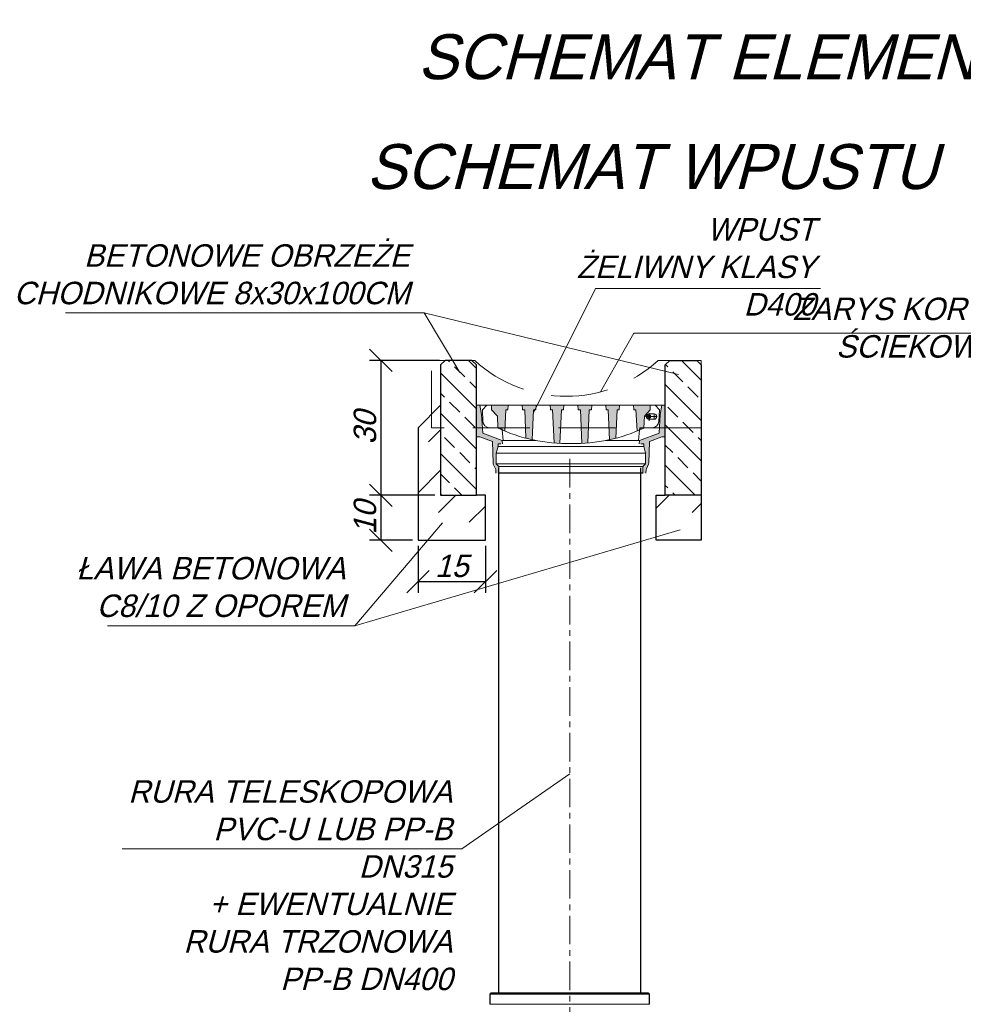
# Model space of a CAD drawing. Header units: millimetres. Extents: x -8866 to 77461, y -114325 to -28406.
# Tile 10 of 37: x 12692 to 12902, y -37506 to -37287. Entities that reach past the tile are written whole.
import ezdxf

# ---------------------------------------------------------------- set-up
doc = ezdxf.new("R2010")
doc.units = ezdxf.units.MM
for name, pattern in [('CENTERX2', [20.32, 12.7, -2.54, 2.54, -2.54]), ('DASHDOT', [25.4, 12.7, -6.35, 0, -6.35]), ('DASHED', [19.05, 12.7, -6.35])]:
    doc.linetypes.add(name, pattern=pattern)
for name, color, linetype, lineweight in [('0O', 7, 'Continuous', 18), ('3', 6, 'DASHED', 13), ('5', 3, 'Continuous', 13), ('6', 2, 'Continuous', 25), ('8', 1, 'Continuous', 13)]:
    doc.layers.add(name, color=color, linetype=linetype, lineweight=lineweight)
doc.styles.get("Standard").update_dxf_attribs({"font": 'IC-isocp.shx', "oblique": 15})
doc.dimstyles.new('ISO-25', dxfattribs={"dimscale": 2, "dimtxt": 2.5, "dimasz": 2.5, "dimexe": 1.25, "dimexo": 0.625, "dimtad": 1, "dimtxsty": 'Standard', "dimblk": 'OBLIQUE', "dimcen": 2.5, "dimadec": 0, "dimazin": 0, "dimtfac": 1, "dimtmove": 0, "dimatfit": 3, "dimldrblk": 'OBLIQUE', "dimfxl": 1, "dimarcsym": 0})

# ---------------------------------------------------------------- blocks, each defined once
blk = doc.blocks.new('s4')
for points in [[(9207.9, -37465.45), (9207.54, -37463.43), (9206.77, -37463.43), (9206.77, -37463.43), (9206.77, -37470.43), (9207.53, -37470.43), (9210.3, -37471.44), (9210.46, -37476.32, 0.103443), (9210.51, -37476.52), (9210.99, -37477.54), (9211.04, -37477.73), (9211.07, -37478.52), (9211.77, -37478.52), (9211.77, -37477.07), (9211.16, -37476.43), (9211.16, -37474.05), (9211.57, -37472.56), (9211.58, -37472.02), (9212.59, -37472.02), (9212.52, -37471.25), (9208.16, -37469.62)], [(9248.77, -37463.43), (9248.77, -37463.43), (9248, -37463.43), (9247.64, -37465.45), (9247.38, -37469.62), (9245.47, -37470.33), (9245.47, -37471.36), (9248.01, -37470.43), (9248.77, -37470.43)], [(9245.47, -37471.36), (9245.47, -37470.33), (9243.02, -37471.25), (9242.95, -37472.02), (9243.96, -37472.02), (9243.96, -37472.56), (9244.38, -37474.05), (9244.38, -37476.43), (9243.77, -37477.07), (9243.77, -37478.52), (9244.47, -37478.52), (9244.5, -37477.73), (9244.55, -37477.54), (9245.03, -37476.52, 0.103443), (9245.08, -37476.32), (9245.24, -37471.44)]]:
    blk.add_hatch(color=0).paths.add_polyline_path(points)
h = blk.add_hatch(color=0)
h.paths.add_polyline_path([(9213.31, -37464.42), (9213.76, -37464.42), (9213.81, -37463.43), (9210.11, -37463.43), (9210.11, -37464.42), (9211.42, -37465.86), (9211.53, -37468.43), (9212.43, -37468.43), (9212.48, -37468.9, 0.004187), (9213.04, -37469.14)])
h.paths.add_polyline_path([(9219.46, -37464.42), (9219.96, -37464.42), (9220.01, -37463.43), (9216.95, -37463.43), (9217, -37464.42), (9217.5, -37464.42), (9217.77, -37470.74, 0.009811), (9219.17, -37471.08)])
h.paths.add_polyline_path([(9225.66, -37464.42), (9226.16, -37464.42), (9226.21, -37463.43), (9223.15, -37463.43), (9223.2, -37464.42), (9223.7, -37464.42), (9224.02, -37471.81, 0.008989), (9225.33, -37471.9)])
h.paths.add_polyline_path([(9231.84, -37464.42), (9232.34, -37464.42), (9232.39, -37463.43), (9229.33, -37463.43), (9229.38, -37464.42), (9229.88, -37464.42), (9230.21, -37471.9, 0.008989), (9231.52, -37471.81)])
h.paths.add_polyline_path([(9238.04, -37464.42), (9238.54, -37464.42), (9238.59, -37463.43), (9235.53, -37463.43), (9235.58, -37464.42), (9236.08, -37464.42), (9236.37, -37471.08, 0.009811), (9237.76, -37470.74)])
h.paths.add_polyline_path([(9242.5, -37469.14, 0.004187), (9243.06, -37468.9), (9243.11, -37468.43), (9244.01, -37468.43), (9244.12, -37465.86), (9245.42, -37464.42), (9245.42, -37463.43), (9241.73, -37463.43), (9241.78, -37464.42), (9242.23, -37464.42)])
h = blk.add_hatch()
h.set_pattern_fill('ANSI31', color=0, scale=0.2, style=0)
h.set_pattern_definition([(45, (8304.1139, -37486.66823), (-0.4490128, 0.4490128), [])])
h.paths.add_polyline_path([(9211.53, -37468.43), (9211.53, -37468.47, 0.007133), (9212.48, -37468.9), (9212.43, -37468.43)])
h = blk.add_hatch()
h.set_pattern_fill('ANSI31', color=0, scale=0.2, style=0)
h.set_pattern_definition([(135, (10151.42477, -37486.66823), (0.4490128, 0.4490128), [])])
h.paths.add_polyline_path([(9243.11, -37468.43), (9243.06, -37468.9, 0.007133), (9244.01, -37468.47), (9244.01, -37468.43)])
at = {"color": 0}
for p, q in [((9206.77, -37463.43), (9206.77, -37470.43)), ((9206.77, -37463.43), (9227.77, -37463.43)), ((9206.77, -37463.43), (9206.77, -37463.43)), ((9207.9, -37465.45), (9207.54, -37463.43)), ((9208.08, -37464.43), (9209.04, -37463.43)), ((9210.11, -37464.42), (9210.11, -37463.43)), ((9213.81, -37463.43), (9213.76, -37464.42)), ((9216.95, -37463.43), (9217, -37464.42)), ((9220.01, -37463.43), (9219.96, -37464.42)), ((9223.15, -37463.43), (9223.2, -37464.42)), ((9226.21, -37463.43), (9226.16, -37464.42)), ((9248.77, -37463.43), (9227.77, -37463.43)), ((9229.33, -37463.43), (9229.38, -37464.42)), ((9232.39, -37463.43), (9232.34, -37464.42)), ((9235.53, -37463.43), (9235.58, -37464.42)), ((9238.59, -37463.43), (9238.54, -37464.42)), ((9241.73, -37463.43), (9241.78, -37464.42)), ((9245.42, -37464.42), (9245.42, -37463.43)), ((9247.46, -37464.43), (9246.5, -37463.43)), ((9247.64, -37465.45), (9248, -37463.43)), ((9248.77, -37463.43), (9248.77, -37470.43)), ((9248.77, -37463.43), (9248.77, -37463.43)), ((9208.16, -37469.62), (9207.9, -37465.45)), ((9208.08, -37464.43), (9208.19, -37467)), ((9210.37, -37465.33), (9209.27, -37465.33)), ((9209.27, -37465.38), (9209.27, -37466.48)), ((9210.11, -37464.42), (9211.42, -37465.86)), ((9210.32, -37465.53), (9210.32, -37465.64)), ((9210.37, -37465.14), (9210.37, -37466.89)), ((9210.42, -37465.53), (9210.42, -37465.64)), ((9213.31, -37464.42), (9213.04, -37469.14)), ((9213.76, -37464.42), (9213.31, -37464.42)), ((9217, -37464.42), (9217.49, -37464.42)), ((9217.5, -37464.42), (9217.77, -37470.74)), ((9219.46, -37464.42), (9219.17, -37471.08)), ((9219.96, -37464.42), (9219.46, -37464.42)), ((9223.2, -37464.42), (9223.69, -37464.42)), ((9223.7, -37464.42), (9224.02, -37471.81)), ((9225.66, -37464.42), (9225.33, -37471.9)), ((9226.16, -37464.42), (9225.66, -37464.42)), ((9229.38, -37464.42), (9229.88, -37464.42)), ((9229.88, -37464.42), (9230.21, -37471.9)), ((9231.84, -37464.42), (9231.52, -37471.81)), ((9232.34, -37464.42), (9231.85, -37464.42)), ((9235.58, -37464.42), (9236.08, -37464.42)), ((9236.08, -37464.42), (9236.37, -37471.08)), ((9238.04, -37464.42), (9237.76, -37470.74)), ((9238.54, -37464.42), (9238.05, -37464.42)), ((9241.78, -37464.42), (9242.23, -37464.42)), ((9242.23, -37464.42), (9242.5, -37469.14)), ((9245.42, -37464.42), (9244.12, -37465.86)), ((9247.46, -37464.43), (9247.35, -37467)), ((9247.38, -37469.62), (9247.64, -37465.45)), ((9208.72, -37465.93), (9210.92, -37465.93)), ((9210.37, -37466.53), (9209.27, -37466.53)), ((9210.82, -37465.93), (9209.81, -37465.93)), ((9210.37, -37465.93), (9211.16, -37465.93)), ((9211.42, -37465.86), (9211.53, -37468.47)), ((9244.12, -37465.86), (9244.01, -37468.47)), ((9208.08, -37468.43), (9211.44, -37468.43)), ((9208.16, -37469.62), (9212.52, -37471.25)), ((9211.44, -37468.43), (9209.83, -37468.43)), ((9211.44, -37468.43), (9212.43, -37468.43)), ((9212.43, -37468.43), (9212.48, -37468.9)), ((9212.48, -37468.9), (9212.73, -37471.25)), ((9243.06, -37468.9), (9242.81, -37471.25)), ((9247.38, -37469.62), (9243.02, -37471.25)), ((9243.11, -37468.43), (9243.06, -37468.9)), ((9244.1, -37468.43), (9243.11, -37468.43)), ((9247.45, -37468.43), (9244.1, -37468.43)), ((9244.1, -37468.43), (9245.71, -37468.43)), ((9206.77, -37470.43), (9207.53, -37470.43)), ((9207.53, -37470.43), (9210.3, -37471.44)), ((9210.3, -37471.44), (9210.46, -37476.32)), ((9211.57, -37472.56), (9211.58, -37472.02)), ((9211.58, -37472.02), (9212.2, -37472.02)), ((9212.52, -37471.25), (9212.59, -37472.02)), ((9212.52, -37471.25), (9219.99, -37471.25)), ((9243.02, -37471.25), (9235.55, -37471.25)), ((9243.02, -37471.25), (9242.95, -37472.02)), ((9243.02, -37471.25), (9242.95, -37472.02)), ((9243.96, -37472.02), (9243.34, -37472.02)), ((9243.96, -37472.56), (9243.96, -37472.02)), ((9243.96, -37472.56), (9243.96, -37472.02)), ((9245.24, -37471.44), (9245.08, -37476.32)), ((9248.01, -37470.43), (9245.24, -37471.44)), ((9248.77, -37470.43), (9248.01, -37470.43)), ((9211.16, -37474.05), (9211.57, -37472.56)), ((9211.16, -37476.43), (9211.16, -37474.05)), ((9244.38, -37474.05), (9243.96, -37472.56)), ((9244.38, -37474.05), (9243.96, -37472.56)), ((9244.38, -37476.43), (9244.38, -37474.05)), ((9244.38, -37476.43), (9244.38, -37474.05)), ((9210.99, -37477.54), (9210.51, -37476.52)), ((9211.77, -37477.07), (9211.16, -37476.43)), ((9243.77, -37477.07), (9244.38, -37476.43)), ((9243.77, -37477.07), (9244.38, -37476.43)), ((9244.55, -37477.54), (9245.03, -37476.52)), ((9210.99, -37477.54), (9211.04, -37477.73)), ((9211.07, -37478.52), (9211.04, -37477.73)), ((9211.77, -37478.52), (9211.77, -37477.07)), ((9243.77, -37478.52), (9243.77, -37477.07)), ((9243.77, -37478.52), (9243.77, -37477.07)), ((9244.47, -37478.52), (9244.5, -37477.73)), ((9244.55, -37477.54), (9244.5, -37477.73))]:
    blk.add_line(p, q, dxfattribs=at)
for p, q in [((9211.16, -37474.05), (9227.77, -37474.05)), ((9211.57, -37472.56), (9227.77, -37472.56)), ((9243.96, -37472.56), (9227.77, -37472.56)), ((9244.38, -37474.05), (9227.77, -37474.05)), ((9211.16, -37476.43), (9227.77, -37476.43)), ((9244.38, -37476.43), (9227.77, -37476.43)), ((9211.77, -37477.07), (9227.77, -37477.07)), ((9243.77, -37477.07), (9227.77, -37477.07))]:
    blk.add_line(p, q)
at = {"color": 7, "linetype": 'CENTERX2', "lineweight": 18, "ltscale": 0.5}
blk.add_line((9228.02, -37475.33), (9228.02, -37615.43), dxfattribs=at)
at = {"color": 7, "linetype": 'Continuous', "lineweight": 25}
for p, q in [((9210.27, -37594.33), (9243.83, -37594.33)), ((9243.83, -37594.33), (9245.77, -37594.33))]:
    blk.add_line(p, q, dxfattribs=at)
at = {"color": 8, "linetype": 'Continuous', "lineweight": 18}
blk.add_line((9245.77, -37596.62), (9210.27, -37596.62), dxfattribs=at)
at = {"color": 0, "ltscale": 0.5}
blk.add_circle((9210.37, -37465.93), 0.4, dxfattribs=at)
at = {"color": 0}
for centre, radius, start, end in [((9209.27, -37465.93), 0.6, 90, 270), ((9210.37, -37465.93), 0.3, 99.1443, 80.8557), ((9210.37, -37465.93), 0.6, 270, 90), ((9209.69, -37466.93), 1.5, 182.5, 270), ((9245.85, -37466.93), 1.5, 270, 357.5), ((9227.05, -37435.42), 36.52, 244.6839, 271.1218), ((9228.48, -37435.42), 36.52, 268.8782, 295.3161), ((9210.96, -37476.31), 0.5, 181.8464, 205.4696), ((9244.58, -37476.31), 0.5, 334.5304, 358.1536), ((9244.58, -37476.31), 0.5, 334.5304, 358.1536)]:
    blk.add_arc(centre, radius, start, end, dxfattribs=at)
at = {"color": 0, "linetype": 'ByBlock'}
for p in [(9211.16, -37474.05), (9211.57, -37472.56), (9243.96, -37472.56), (9243.96, -37472.56), (9244.38, -37474.05), (9244.38, -37474.05), (9211.77, -37477.07), (9243.77, -37477.07), (9243.77, -37477.07)]:
    blk.add_point(p, dxfattribs=at)
at = {"layer": '6'}
for p, q in [((9211.77, -37478.52), (9243.77, -37478.52)), ((9212.27, -37477.33), (9212.27, -37594.03)), ((9243.77, -37594.03), (9243.77, -37477.33)), ((9210.27, -37594.33), (9210.57, -37594.03)), ((9210.27, -37596.62), (9210.27, -37594.33)), ((9243.56, -37594.03), (9210.57, -37594.03)), ((9245.47, -37594.03), (9243.56, -37594.03)), ((9245.47, -37594.03), (9245.77, -37594.33)), ((9245.77, -37594.33), (9245.77, -37596.62))]:
    blk.add_line(p, q, dxfattribs=at)
blk = doc.blocks.new('_Oblique')
at = {"color": 0, "linetype": 'ByBlock', "lineweight": -2}
blk.add_line((-0.5, -0.5), (0.5, 0.5), dxfattribs=at)
blk = doc.blocks.new('*D2873')
at = {"layer": '5', "color": 0, "lineweight": -2}
for p, q in [((12785.03, -37362.7), (12769.52, -37362.7)), ((12772.02, -37362.7), (12772.02, -37392.7)), ((12784.03, -37392.7), (12769.52, -37392.7))]:
    blk.add_line(p, q, dxfattribs=at)
at = {"layer": 'Defpoints', "color": 0}
for p in [(12786.28, -37362.7), (12772.02, -37392.7), (12785.28, -37392.7)]:
    blk.add_point(p, dxfattribs=at)
at = {"layer": '5', "color": 0, "lineweight": -2, "xscale": 5, "yscale": 5, "zscale": 5}
for p, rotation in [((12772.02, -37362.7), 90), ((12772.02, -37392.7), 270)]:
    blk.add_blockref('_Oblique', p, dxfattribs=dict(at, rotation=rotation))
at = {"layer": '5', "color": 0, "insert": (12768.51, -37377.7), "char_height": 5, "attachment_point": 5, "rotation": 90}
blk.add_mtext('30', dxfattribs=at)
blk = doc.blocks.new('*D2874')
at = {"layer": '5', "color": 0, "lineweight": -2}
for p, q in [((12780.28, -37403.95), (12780.28, -37414.42)), ((12795.28, -37403.95), (12795.28, -37414.42)), ((12795.28, -37411.92), (12780.28, -37411.92))]:
    blk.add_line(p, q, dxfattribs=at)
at = {"layer": 'Defpoints', "color": 0}
for p in [(12780.28, -37402.7), (12795.28, -37402.7), (12780.28, -37411.92)]:
    blk.add_point(p, dxfattribs=at)
at = {"layer": '5', "color": 0, "lineweight": -2, "xscale": 5, "yscale": 5, "zscale": 5, "rotation": 180}
blk.add_blockref('_Oblique', (12780.28, -37411.92), dxfattribs=at)
at = {"layer": '5', "color": 0, "lineweight": -2, "xscale": 5, "yscale": 5, "zscale": 5}
blk.add_blockref('_Oblique', (12795.28, -37411.92), dxfattribs=at)
at = {"layer": '5', "color": 0, "insert": (12787.78, -37408.42), "char_height": 5, "attachment_point": 5}
blk.add_mtext('15', dxfattribs=at)
blk = doc.blocks.new('*D2875')
at = {"layer": '5', "color": 0, "lineweight": -2}
for p, q in [((12784.03, -37392.7), (12769.52, -37392.7)), ((12772.02, -37392.7), (12772.02, -37402.7)), ((12779.03, -37402.7), (12769.52, -37402.7))]:
    blk.add_line(p, q, dxfattribs=at)
at = {"layer": 'Defpoints', "color": 0}
for p in [(12785.28, -37392.7), (12772.02, -37402.7), (12780.28, -37402.7)]:
    blk.add_point(p, dxfattribs=at)
at = {"layer": '5', "color": 0, "lineweight": -2, "xscale": 5, "yscale": 5, "zscale": 5}
for p, rotation in [((12772.02, -37392.7), 90), ((12772.02, -37402.7), 270)]:
    blk.add_blockref('_Oblique', p, dxfattribs=dict(at, rotation=rotation))
at = {"layer": '5', "color": 0, "insert": (12768.51, -37397.7), "char_height": 5, "attachment_point": 5, "rotation": 90}
blk.add_mtext('10', dxfattribs=at)

msp = doc.modelspace()

# ---------------------------------------------------------------- hatches: boundary and pattern name
at = {"layer": '8'}
h = msp.add_hatch(dxfattribs=at)
h.set_pattern_fill('ANSI33', color=256, angle=180, style=0)
h.set_pattern_definition([(135, (14179.237, -36891.5405), (4.490128, 4.490128), []), (135, (14174.747, -36891.5405), (4.490128, 4.490128), [3.175, -1.5875])])
h.paths.add_polyline_path([(12785.284, -37363.698), (12786.284, -37362.698), (12792.284, -37362.698), (12793.284, -37363.698), (12793.284, -37368.076), (12793.284, -37392.698), (12785.284, -37392.698)])
h = msp.add_hatch(dxfattribs=at)
h.set_pattern_fill('ANSI33', color=256, style=0)
h.set_pattern_definition([(135, (14181.745, -36891.5405), (4.490128, 4.490128), []), (135, (14177.255, -36891.5405), (4.490128, 4.490128), [3.175, -1.5875])])
h.paths.add_polyline_path([(12843.284, -37363.698), (12842.284, -37362.698), (12836.284, -37362.698), (12835.284, -37363.698), (12835.284, -37368.076), (12835.284, -37392.698), (12843.284, -37392.698)])
h = msp.add_hatch(dxfattribs=at)
h.set_pattern_fill('ANSI33', color=256, scale=2, angle=90, style=0)
h.set_pattern_definition([(45, (14172.314, -37418.997), (8.98026, -8.98026), []), (45, (14172.314, -37410.017), (8.98026, -8.98026), [6.35, -3.175])])
h.paths.add_polyline_path([(12795.284, -37398.698), (12795.284, -37398.072), (12795.284, -37392.698), (12793.284, -37392.698), (12785.284, -37392.698), (12785.284, -37373.198), (12780.284, -37378.198), (12780.284, -37398.698), (12784.045, -37398.698)])
h = msp.add_hatch(dxfattribs=at)
h.set_pattern_fill('ANSI33', color=256, scale=2, angle=90, style=0)
h.set_pattern_definition([(45, (14174.822, -37418.997), (8.98026, -8.98026), []), (45, (14174.822, -37410.017), (8.98026, -8.98026), [6.35, -3.175])])
h.paths.add_polyline_path([(12843.284, -37396.198), (12843.284, -37392.698), (12835.284, -37392.698), (12833.284, -37392.698), (12833.284, -37398.072), (12833.284, -37398.698), (12843.284, -37398.698)])

# ---------------------------------------------------------------- linework, layer by layer
for points in [[(12793.284, -37363.698), (12792.284, -37362.698), (12786.284, -37362.698), (12785.284, -37363.698), (12785.284, -37392.698), (12793.284, -37392.698), (12793.284, -37363.698)], [(12835.284, -37363.698), (12836.284, -37362.698), (12842.284, -37362.698), (12843.284, -37363.698), (12843.284, -37392.698), (12835.284, -37392.698), (12835.284, -37363.698)]]:
    msp.add_lwpolyline(points)
at = {"layer": '3'}
msp.add_lwpolyline([(12833.68, -37362.698), (12838.284, -37362.698), (12843.284, -37362.698), (12843.284, -37377.698), (12783.284, -37377.698), (12783.284, -37362.698), (12788.284, -37362.698), (12792.888, -37362.698)], dxfattribs=at)
msp.add_arc((12813.284, -37340.698), 30, 227.16657, 312.83343, dxfattribs=at)
at = {"layer": '5'}
for p, q in [((12819.78, -37346.756), (12805.941, -37374.4)), ((12819.78, -37346.756), (12869.797, -37346.756)), ((12701.846, -37352.162), (12781.674, -37352.162)), ((12838.193, -37365.816), (12781.674, -37352.162)), ((12781.674, -37352.162), (12789.6, -37365.367)), ((12828.294, -37356.633), (12820.891, -37369.717)), ((12828.294, -37356.633), (12920.912, -37356.633)), ((12785.752, -37398.8), (12766.236, -37421.7)), ((12766.236, -37421.7), (12838.57, -37400.373)), ((12711.251, -37421.7), (12766.236, -37421.7)), ((12814.03, -37454.648), (12790.018, -37471.332)), ((12714.5, -37471.332), (12790.018, -37471.332))]:
    msp.add_line(p, q, dxfattribs=at)
at = {"layer": '6'}
for p, q in [((12780.284, -37377.698), (12785.284, -37372.698)), ((12780.284, -37377.698), (12780.284, -37402.698)), ((12795.284, -37392.698), (12793.284, -37392.698)), ((12795.284, -37402.698), (12795.284, -37392.698)), ((12833.284, -37402.698), (12833.284, -37392.698)), ((12833.284, -37392.698), (12835.284, -37392.698)), ((12843.284, -37392.698), (12843.284, -37402.698)), ((12780.284, -37402.698), (12795.284, -37402.698)), ((12843.284, -37402.698), (12833.284, -37402.698))]:
    msp.add_line(p, q, dxfattribs=at)

# ---------------------------------------------------------------- block references
at = {"layer": '0O', "linetype": 'DASHDOT', "xscale": -1}
msp.add_blockref('s4', (22042.054, 90.734), dxfattribs=at)

# ---------------------------------------------------------------- texts
at = {"char_height": 10, "width": 662.53886, "attachment_point": 2}
for s, insert in [('\\pxt2.49835;SCHEMAT ELEMENTÓW KANALIZACJI DESZCZOWEJ', (12949.978, -37290.186)), ('\\pxt2.49835;SCHEMAT WPUSTU', (12832.297, -37314.617))]:
    msp.add_mtext(s, dxfattribs=dict(at, insert=insert))
at = {"layer": '5', "char_height": 5, "attachment_point": 3}
for s, insert, width in [('\\pxt5;{\\Fic-isocp.shx|c1;WPUST ŻELIWNY KLASY D400}', (12868.703, -37331.074), 53.19856), ('\\pxt5;{\\Fic-isocp.shx|c1;BETONOWE OBRZEŻE CHODNIKOWE 8x30x100CM}', (12778.443, -37336.888), 90.35151), ('\\pxt5;{\\Fic-isocp.shx|c1;ZARYS KORYTKA ŚCIEKOWEGO}', (12919.694, -37348.756), 96.72175), ('\\pxt4.9967;{\\Fic-isocp.shx|c1;ŁAWA BETONOWA C8/10 Z OPOREM}', (12764.135, -37406.426), 65.76532), ('\\pxt4.9967;{\\Fic-isocp.shx|c1;RURA TELESKOPOWA PVC-U LUB PP-B DN315\\P+ EWENTUALNIE RURA TRZONOWA PP-B DN400}', (12787.917, -37456.058), 72.57293)]:
    msp.add_mtext(s, dxfattribs=dict(at, insert=insert, width=width))

# ---------------------------------------------------------------- dimensions: what is measured, and where the dimension line sits
at = {"layer": '5'}
for base, p1, p2, angle, picture, middle in [((12772.015, -37392.698), (12786.284, -37362.698), (12785.284, -37392.698), 90, '*D2873', (12768.513, -37377.698)), ((12780.284, -37411.925), (12795.284, -37402.698), (12780.284, -37402.698), 180, '*D2874', (12787.784, -37408.425))]:
    dim = msp.add_linear_dim(base=base, p1=p1, p2=p2, angle=angle, dimstyle='ISO-25', dxfattribs=at)
    dim.commit()
    dim.dimension.update_dxf_attribs({"geometry": picture, "text_midpoint": middle})
dim = msp.add_linear_dim(base=(12772.015, -37402.698), p1=(12785.284, -37392.698), p2=(12780.284, -37402.698), angle=90, dimstyle='ISO-25', override={"dimtmove": 1}, dxfattribs=at)
dim.commit()
dim.dimension.update_dxf_attribs({"geometry": '*D2875', "text_midpoint": (12768.513, -37397.698)})

doc.saveas('drawing.dxf')
